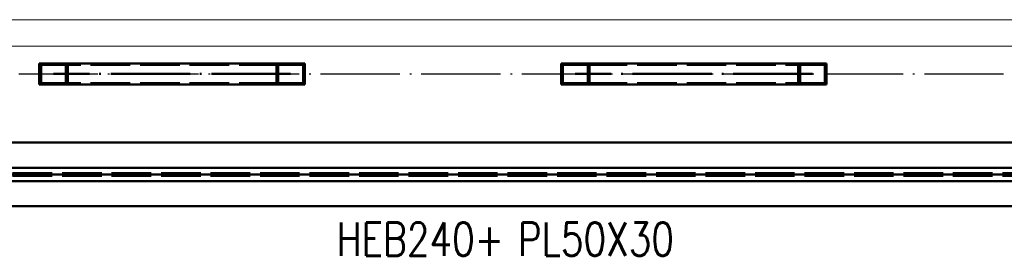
# Paper-space layout 'Layout1' of a CAD drawing. Extents: x -2 to 1033, y -36 to 596.
# Tile 22 of 126: x 74 to 148, y 225 to 243. Entities that reach past the tile are written whole.
import ezdxf

# ---------------------------------------------------------------- set-up
doc = ezdxf.new("R2010")
doc.units = 0
for name, pattern in [('ACAD_ISO02W100', [15, 12, -3]), ('ACAD_ISO04W100', [30.5, 24, -3, 0.5, -3]), ('HP_01_CER_B', [8, 5, -1, 1, -1])]:
    doc.linetypes.add(name, pattern=pattern)
for name, color, linetype, lineweight in [('SS_JEŘÁBOVÁ DRÁHA', 11, 'CONTINUOUS', 50), ('SS_OSY_025', 7, 'HP_01_CER_B', 25), ('SS_PODKLADY_PANELY', 9, 'CONTINUOUS', 13), ('SS_POPIS_PROFILU', 13, 'CONTINUOUS', 25), ('SS_ZTUŽENÍ STĚNY', 203, 'CONTINUOUS', 50)]:
    doc.layers.add(name, color=color, linetype=linetype, lineweight=lineweight)
doc.styles.add('romans.shx', font='romans.shx', dxfattribs={"height": 5})

psp = doc.layouts.get("Layout1")

# ---------------------------------------------------------------- linework, layer by layer
at = {"layer": 'SS_JEŘÁBOVÁ DRÁHA', "color": 1, "linetype": 'Continuous', "ltscale": 0.25}
for p, q in [((162.5471, 233.3836), (45.4493, 233.3836)), ((160.047, 231.4836), (47.8471, 231.4836)), ((47.8471, 230.4836), (159.047, 230.4836)), ((45.4493, 228.5836), (162.5471, 228.5836))]:
    psp.add_line(p, q, dxfattribs=at)
at = {"layer": 'SS_JEŘÁBOVÁ DRÁHA', "color": 3, "linetype": 'ACAD_ISO02W100', "ltscale": 0.25}
for p, q in [((162.5471, 231.0836), (45.4471, 231.0836)), ((162.5471, 230.8836), (45.4471, 230.8836))]:
    psp.add_line(p, q, dxfattribs=at)
at = {"layer": 'SS_JEŘÁBOVÁ DRÁHA', "color": 7, "linetype": 'ACAD_ISO04W100', "ltscale": 0.25}
for p, q in [((45.4471, 230.9836), (162.5471, 230.9836)), ((47.8471, 230.9836), (159.6471, 230.9836))]:
    psp.add_line(p, q, dxfattribs=at)
at = {"layer": 'SS_OSY_025', "linetype": 'ACAD_ISO04W100', "ltscale": 0.25}
psp.add_line((35.6363, 238.5836), (298.2599, 238.5836), dxfattribs=at)
at = {"layer": 'SS_PODKLADY_PANELY', "color": 9, "linetype": 'Continuous', "ltscale": 0.25}
for p, q in [((281.8471, 242.6836), (43.4493, 242.6836)), ((281.8471, 240.6836), (43.4493, 240.6836))]:
    psp.add_line(p, q, dxfattribs=at)
at = {"layer": 'SS_ZTUŽENÍ STĚNY', "color": 1, "linetype": 'Continuous', "ltscale": 0.25}
for p, q in [((75.3216, 239.3836), (93.2904, 239.3836)), ((75.3216, 239.3836), (75.3216, 237.7836)), ((93.2904, 239.3836), (95.4413, 239.3836)), ((93.2904, 237.7836), (93.2904, 239.3836)), ((93.4248, 239.2836), (95.3068, 239.2836)), ((93.4248, 237.8836), (93.4248, 239.2836)), ((95.3068, 237.8836), (95.3068, 239.2836)), ((95.4413, 237.7836), (95.4413, 239.3836)), ((114.8529, 239.3836), (114.9873, 239.3836)), ((114.8529, 239.3836), (114.8529, 237.7836)), ((114.9873, 239.3836), (117.0038, 239.3836)), ((114.9873, 239.2836), (116.8693, 239.2836)), ((114.9873, 239.2836), (114.9873, 237.8836)), ((116.8693, 239.2836), (116.8693, 237.8836)), ((117.0038, 239.3836), (134.9725, 239.3836)), ((117.0038, 239.3836), (117.0038, 237.7836)), ((134.9725, 237.7836), (134.9725, 239.3836)), ((75.3216, 237.7836), (93.2904, 237.7836)), ((93.2904, 237.7836), (95.4413, 237.7836)), ((93.4248, 237.8836), (95.3068, 237.8836)), ((114.8529, 237.7836), (117.0038, 237.7836)), ((114.9873, 237.8836), (116.8693, 237.8836)), ((117.0038, 237.7836), (134.9725, 237.7836))]:
    psp.add_line(p, q, dxfattribs=at)
at = {"layer": 'SS_ZTUŽENÍ STĚNY', "color": 3, "linetype": 'ACAD_ISO02W100', "ltscale": 0.25}
for p, q in [((75.456, 239.2836), (93.4248, 239.2836)), ((75.456, 239.2836), (75.456, 237.8836)), ((77.3381, 239.2836), (77.3381, 237.8836)), ((77.4725, 239.3836), (77.4725, 237.7836)), ((116.8693, 239.2836), (134.8381, 239.2836)), ((132.8216, 237.7836), (132.8216, 239.3836)), ((132.956, 237.8836), (132.956, 239.2836)), ((134.8381, 237.8836), (134.8381, 239.2836)), ((75.456, 237.8836), (93.4248, 237.8836)), ((116.8693, 237.8836), (134.8381, 237.8836))]:
    psp.add_line(p, q, dxfattribs=at)
at = {"layer": 'SS_ZTUŽENÍ STĚNY', "color": 7, "linetype": 'ACAD_ISO04W100', "ltscale": 0.25}
for p, q in [((94.3658, 238.5836), (76.3971, 238.5836)), ((133.8971, 238.5836), (115.9283, 238.5836))]:
    psp.add_line(p, q, dxfattribs=at)

# ---------------------------------------------------------------- texts
at = {"layer": 'SS_POPIS_PROFILU', "color": 13, "style": 'romans.shx', "width": 0.8}
for s, p in [('HEB240+', (97.8554, 224.8337)), ('PL50X30', (111.5847, 224.8337))]:
    psp.add_text(s, height=2.5, dxfattribs=at).set_placement(p)

doc.saveas('drawing.dxf')
